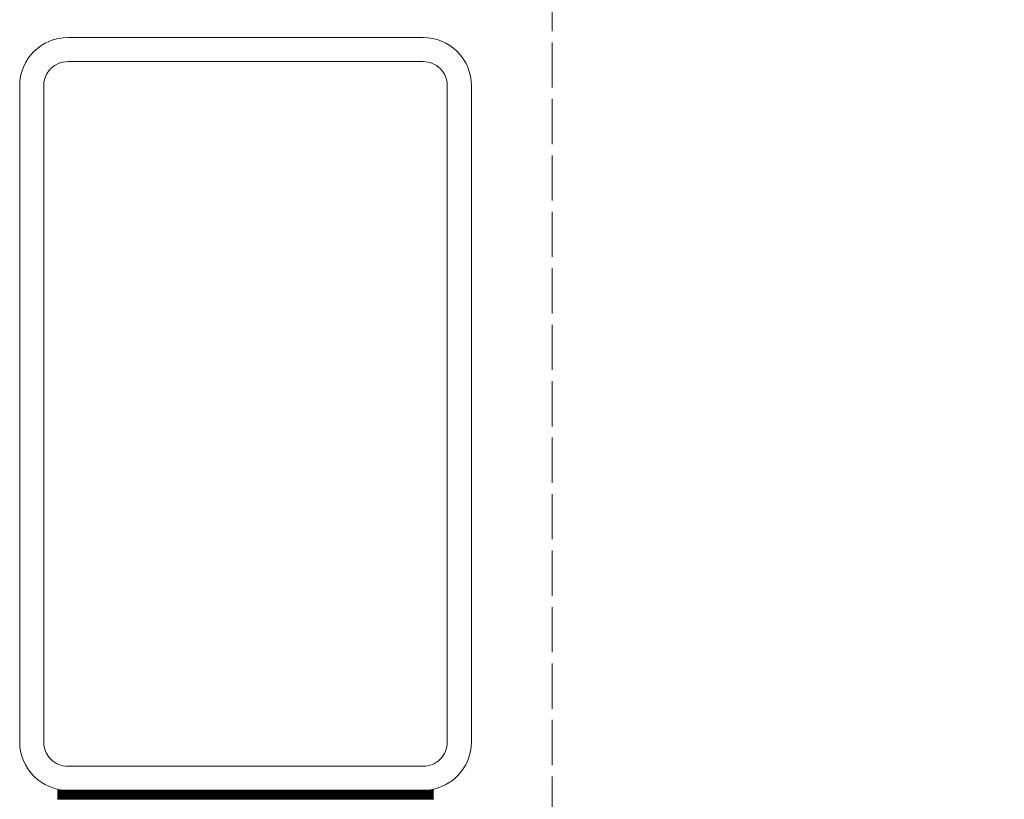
# Model space of a CAD drawing. Header units: inches. Extents: x -96941 to 10978768, y -673 to 1070890.
# Tile 150 of 256: x 60763 to 60894, y 3742 to 3846. Entities that reach past the tile are written whole.
import ezdxf

# ---------------------------------------------------------------- set-up
doc = ezdxf.new("R2010")
doc.units = ezdxf.units.IN
doc.linetypes.add('ACAD_ISO02W100', pattern=[15, 12, -3])
doc.linetypes.add('JIS_02_0.7', pattern=[1.35, 0.75, -0.6])
for name, color, linetype, lineweight in [('!_A_01_TENKÁ', 8, 'Continuous', 13), ('!_A_03_ČIARKOVANÁ', 41, 'ACAD_ISO02W100', 13), ('_MB_foil_0.7', 102, 'JIS_02_0.7', 70), ('_MB_foil_obrys_0.00', 106, 'Continuous', 0)]:
    doc.layers.add(name, color=color, linetype=linetype, lineweight=lineweight)

# ---------------------------------------------------------------- blocks, each defined once
blk = doc.blocks.new('-120699')
at = {"layer": '_MB_foil_0.7', "ltscale": 5, "const_width": 1.2}
blk.add_lwpolyline([(-25, 0.6), (25, 0.6)], dxfattribs=at)
at = {"layer": '_MB_foil_obrys_0.00', "ltscale": 5}
for points in [[(-25, 1.2), (25, 1.2)], [(-25, 0), (25, 0)]]:
    blk.add_lwpolyline(points, dxfattribs=at)

msp = doc.modelspace()

# ---------------------------------------------------------------- linework, layer by layer
at = {"layer": '!_A_01_TENKÁ', "color": 14, "true_color": 0xa30000}
for points in [[(60816.335, 3843.404, -0.4142136), (60822.735, 3837.004), (60822.735, 3749.804, -0.4142136), (60816.335, 3743.404), (60769.135, 3743.404, -0.4142136), (60762.735, 3749.804), (60762.735, 3837.004, -0.4142136), (60769.135, 3843.404)], [(60765.935, 3749.804), (60765.935, 3837.004, -0.4142136), (60769.135, 3840.204), (60816.335, 3840.204, -0.4142136), (60819.535, 3837.004), (60819.535, 3749.804, -0.4142136), (60816.335, 3746.604), (60769.135, 3746.604, -0.4142136)]]:
    msp.add_lwpolyline(points, format="xyb", close=True, dxfattribs=at)
at = {"layer": '!_A_03_ČIARKOVANÁ', "color": 14, "ltscale": 0.5, "true_color": 0xa30000}
msp.add_lwpolyline([(60833.485, 3709.244), (60833.485, 4620.994)], dxfattribs=at)
msp.add_arc((60833.485, 3709.244), 911.75, 0, 90, dxfattribs=at)

# ---------------------------------------------------------------- block references
at = {"color": 14, "true_color": 0xa30000, "xscale": -1, "rotation": 180}
msp.add_blockref('-120699', (60792.735, 3743.404), dxfattribs=at)

doc.saveas('drawing.dxf')
